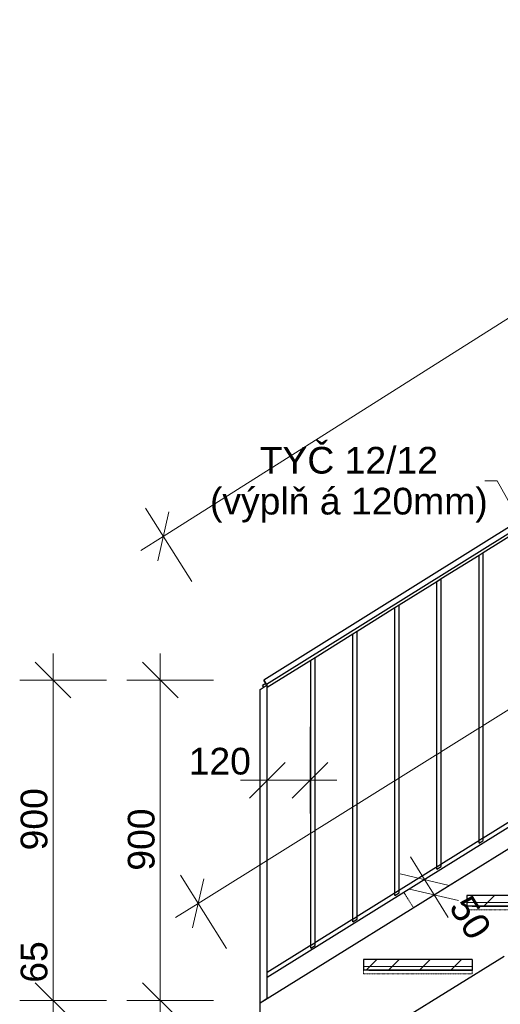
# Model space of a CAD drawing. Header units: millimetres. Extents: x -11934 to 16012, y -44210 to -5230.
# Tile 2 of 7: x 10785 to 12135, y -42718 to -39952. Entities that reach past the tile are written whole.
import ezdxf

# ---------------------------------------------------------------- set-up
doc = ezdxf.new("R2010")
doc.units = ezdxf.units.MM
doc.header["$MEASUREMENT"] = 0
doc.linetypes.add('Wipeout_Contour', pattern=[1000, 0, -1000])
doc.linetypes.add('Čerchovaná S', pattern=[3.5, 1.5, -0.85, 0.3, -0.85])
for name, color, linetype in [('A-A4_POHLED ZÁPADNÍ_1_Anotace - SP', 7, 'Continuous'), ('A-A4_POHLED ZÁPADNÍ_1_Interiér - schodiště', 7, 'Continuous'), ('A-A4_POHLED ZÁPADNÍ_1_Kóty - SP', 7, 'Continuous'), ('A-A4_POHLED ZÁPADNÍ_1_Nové_Interiér - schodiště', 7, 'Continuous'), ('A-A4_POHLED ZÁPADNÍ_1_Nové_Konstrukce – Dělicí čáry vrstev', 7, 'Continuous'), ('A-A4_POHLED ZÁPADNÍ_1_Nové_Výplně - Povrchové', 7, 'Continuous'), ('A-A4_POHLED ZÁPADNÍ_1_Nové_Výplně – Řezové', 7, 'Continuous')]:
    doc.layers.add(name, color=color, linetype=linetype)
doc.styles.add('GENEROVANÝ_STYL_1', font='txt')
doc.styles.add('GENEROVANÝ_STYL_2', font='txt')
pattern_1 = [(45, (22541.76, -43182.14), (-79.5495, 79.5495), []), (45, (22515.24, -43155.62), (-79.5495, 79.5495), [])]

# ---------------------------------------------------------------- blocks, each defined once
blk = doc.blocks.new('*X2', base_point=(10348.1, -44372))
at = {"layer": 'A-A4_POHLED ZÁPADNÍ_1_Nové_Výplně – Řezové', "color": 21, "linetype": 'Continuous', "lineweight": 20, "true_color": 0xffaaaa}
for p, q in [((11758.6, -42622), (11788.6, -42592)), ((11821.1, -42622), (11851.1, -42592)), ((11908.3, -42622), (11938.3, -42592)), ((11996.1, -42622), (12026.1, -42592))]:
    blk.add_line(p, q, dxfattribs=at)
blk = doc.blocks.new('*X3', base_point=(10348.1, -44372))
at = {"layer": 'A-A4_POHLED ZÁPADNÍ_1_Nové_Výplně – Řezové', "color": 21, "linetype": 'Continuous', "lineweight": 20, "true_color": 0xffaaaa}
for p, q in [((12089, -42442), (12119, -42412)), ((12176.1, -42442), (12206.1, -42412)), ((12239.4, -42442), (12269.4, -42412)), ((12326.5, -42442), (12345.7, -42422.8))]:
    blk.add_line(p, q, dxfattribs=at)

msp = doc.modelspace()

# ---------------------------------------------------------------- linework, layer by layer
at = {"layer": 'A-A4_POHLED ZÁPADNÍ_1_Kóty - SP', "color": 154, "linetype": 'Continuous', "lineweight": 13}
for p, q in [((11268.9, -41530), (11138.6, -41324)), ((11204.3, -41334.3), (11173.2, -41472.3)), ((11125.3, -41443.4), (11188.7, -41403.3)), ((10929.2, -41856.9), (10829.2, -41756.9)), ((10879.2, -41806.9), (10879.2, -41731.9)), ((11230.1, -41856.9), (11130.1, -41756.9)), ((11180.1, -41806.9), (11180.1, -41731.9)), ((11029.2, -41806.9), (10785.4, -41806.9)), ((10879.2, -42706.9), (10879.2, -41806.9)), ((11330.1, -41806.9), (11086.3, -41806.9)), ((11180.1, -42706.9), (11180.1, -41806.9)), ((11236.9, -42354.4), (11365.9, -42561.2)), ((11302.5, -42365.1), (11270.5, -42502.8)), ((11286.5, -42434), (11222.9, -42473.7)), ((10829.2, -42656.9), (10929.2, -42756.9)), ((11130.1, -42656.9), (11230.1, -42756.9)), ((11029.2, -42706.9), (10785.4, -42706.9)), ((10879.2, -42772), (10879.2, -42706.9)), ((11330.1, -42706.9), (11086.3, -42706.9)), ((11180.1, -43042), (11180.1, -42706.9))]:
    msp.add_line(p, q, dxfattribs=at)

# ---------------------------------------------------------------- texts
at = {"layer": 'A-A4_POHLED ZÁPADNÍ_1_Kóty - SP', "color": 154, "linetype": 'Continuous', "lineweight": 13, "insert": (11259.9, -42073.2), "char_height": 75, "width": 170.744, "attachment_point": 7, "style": 'GENEROVANÝ_STYL_2'}
msp.add_mtext('\\A1;{\\pql;\\fArial|b0|i0|c0|p38;120}', dxfattribs=at)
at = {"layer": 'A-A4_POHLED ZÁPADNÍ_1_Kóty - SP', "color": 154, "linetype": 'Continuous', "lineweight": 13, "char_height": 75, "attachment_point": 7, "rotation": 90, "style": 'GENEROVANÝ_STYL_2'}
for s, insert, width in [('\\A1;{\\pql;\\fArial|b0|i0|c0|p38;900}', (10864.2, -42285.3), 170.744), ('\\A1;{\\pql;\\fArial|b0|i0|c0|p38;900}', (11165.1, -42342.3), 170.744), ('\\A1;{\\pql;\\fArial|b0|i0|c0|p38;65}', (10864.2, -42656.9), 113.829)]:
    msp.add_mtext(s, dxfattribs=dict(at, insert=insert, width=width))

# ---------------------------------------------------------------- wipeouts: each hides what was drawn before it
at = {"color": 254, "linetype": 'Wipeout_Contour', "lineweight": 0, "ltscale": 214728.00957}
msp.add_wipeout([(11470.7, -41806.9), (11478.6, -41819.6), (13758.9, -40397), (13754.5, -40397), (13754.5, -40382)], dxfattribs=at).dxf.layer = 'A-A4_POHLED ZÁPADNÍ_1_Nové_Výplně - Povrchové'

# ---------------------------------------------------------------- next in the draw order: wipeouts: each hides what was drawn before it
at = {"color": 254, "linetype": 'Wipeout_Contour', "lineweight": 0, "ltscale": 130080.904397}
msp.add_wipeout([(11470.7, -41806.9), (11476.5, -41816.2), (11478.6, -41819.6)], dxfattribs=at).dxf.layer = 'A-A4_POHLED ZÁPADNÍ_1_Nové_Výplně - Povrchové'

# ---------------------------------------------------------------- next in the draw order: wipeouts: each hides what was drawn before it
at = {"color": 254, "linetype": 'Wipeout_Contour', "lineweight": 0, "ltscale": 3327915.67729991}
msp.add_wipeout([(11602.8, -42552.4), (11480.7, -42628.6), (11480.7, -42642.7), (13744.6, -41230.3), (13744.6, -41216.1), (13622.5, -41292.3), (13622.5, -41299.4), (13610.5, -41306.9), (13610.5, -41299.8), (13504.4, -41366), (13504.4, -41373.1), (13492.4, -41380.6), (13492.4, -41373.5), (13386.3, -41439.7), (13386.3, -41446.7), (13374.3, -41454.2), (13374.3, -41447.2), (13268.2, -41513.4), (13268.2, -41520.4), (13256.2, -41527.9), (13256.2, -41520.8), (13150.1, -41587), (13150.1, -41594.1), (13138.1, -41601.6), (13138.1, -41594.5), (13032, -41660.7), (13032, -41667.8), (13020, -41675.3), (13020, -41668.2), (12913.9, -41734.4), (12913.9, -41741.5), (12901.9, -41749), (12901.9, -41741.9), (12795.8, -41808.1), (12795.8, -41815.2), (12783.8, -41822.6), (12783.8, -41815.6), (12677.7, -41881.8), (12677.7, -41888.8), (12665.7, -41896.3), (12665.7, -41889.3), (12559.6, -41955.5), (12559.6, -41962.5), (12547.6, -41970), (12547.6, -41962.9), (12441.5, -42029.1), (12441.5, -42036.2), (12429.5, -42043.7), (12429.5, -42036.6), (12323.4, -42102.8), (12323.4, -42109.9), (12311.4, -42117.4), (12311.4, -42110.3), (12205.3, -42176.5), (12205.3, -42183.6), (12193.3, -42191.1), (12193.3, -42184), (12087.2, -42250.2), (12087.2, -42257.3), (12075.2, -42264.7), (12075.2, -42257.7), (11969.1, -42323.9), (11969.1, -42330.9), (11957.1, -42338.4), (11957.1, -42331.3), (11851, -42397.5), (11851, -42404.6), (11839, -42412.1), (11839, -42405), (11732.9, -42471.2), (11732.9, -42478.3), (11720.9, -42485.8), (11720.9, -42478.7), (11614.8, -42544.9), (11614.8, -42552), (11602.8, -42559.5)], dxfattribs=at).dxf.layer = 'A-A4_POHLED ZÁPADNÍ_1_Nové_Výplně - Povrchové'

# ---------------------------------------------------------------- next in the draw order: linework, layer by layer
at = {"layer": 'A-A4_POHLED ZÁPADNÍ_1_Kóty - SP', "color": 154, "linetype": 'Continuous', "lineweight": 13}
for p, q in [((11922.3, -42367.2), (11882.7, -42303.5)), ((12017.7, -42426.2), (11880, -42394)), ((11948.9, -42410.1), (11922.3, -42367.2)), ((11988.4, -42473.8), (11948.9, -42410.1))]:
    msp.add_line(p, q, dxfattribs=at)

# ---------------------------------------------------------------- next in the draw order: wipeouts: each hides what was drawn before it
at = {"color": 254, "linetype": 'Wipeout_Contour', "lineweight": 0, "ltscale": 174261.512096}
msp.add_wipeout([(12075.2, -42264.7), (12087.2, -42257.3), (12087.2, -41448.5), (12075.2, -41455.9)], dxfattribs=at).dxf.layer = 'A-A4_POHLED ZÁPADNÍ_1_Nové_Výplně - Povrchové'
at = {"color": 254, "linetype": 'Wipeout_Contour', "lineweight": 0, "ltscale": 174414.488681}
msp.add_wipeout([(11957.1, -42338.4), (11969.1, -42330.9), (11969.1, -41522.1), (11957.1, -41529.6)], dxfattribs=at).dxf.layer = 'A-A4_POHLED ZÁPADNÍ_1_Nové_Výplně - Povrchové'
at = {"color": 254, "linetype": 'Wipeout_Contour', "lineweight": 0, "ltscale": 174569.107294}
msp.add_wipeout([(11839, -42412.1), (11851, -42404.6), (11851, -41595.8), (11839, -41603.3)], dxfattribs=at).dxf.layer = 'A-A4_POHLED ZÁPADNÍ_1_Nové_Výplně - Povrchové'
at = {"color": 254, "linetype": 'Wipeout_Contour', "lineweight": 0, "ltscale": 174725.363576}
msp.add_wipeout([(11720.9, -42485.8), (11732.9, -42478.3), (11732.9, -41669.5), (11720.9, -41677)], dxfattribs=at).dxf.layer = 'A-A4_POHLED ZÁPADNÍ_1_Nové_Výplně - Povrchové'
at = {"color": 254, "linetype": 'Wipeout_Contour', "lineweight": 0, "ltscale": 174883.253138}
msp.add_wipeout([(11602.8, -42559.5), (11614.8, -42552), (11614.8, -41743.2), (11602.8, -41750.7)], dxfattribs=at).dxf.layer = 'A-A4_POHLED ZÁPADNÍ_1_Nové_Výplně - Povrchové'
at = {"color": 254, "linetype": 'Wipeout_Contour', "lineweight": 0, "ltscale": 219407.462723}
msp.add_wipeout([(11480.7, -41820.6), (11460.7, -41833.1), (11460.7, -42713.1), (11462.4, -42712), (11480.7, -42700.6)], dxfattribs=at).dxf.layer = 'A-A4_POHLED ZÁPADNÍ_1_Nové_Výplně - Povrchové'
at = {"color": 254, "linetype": 'Wipeout_Contour', "lineweight": 0, "ltscale": 176578.26293}
msp.add_wipeout([(12040.7, -42442), (12345.7, -42442), (12345.7, -42412), (12040.7, -42412)], dxfattribs=at).dxf.layer = 'A-A4_POHLED ZÁPADNÍ_1_Nové_Výplně – Řezové'
at = {"color": 254, "linetype": 'Wipeout_Contour', "lineweight": 0, "ltscale": 176954.726017}
msp.add_wipeout([(11750.7, -42622), (12055.7, -42622), (12055.7, -42592), (11750.7, -42592)], dxfattribs=at).dxf.layer = 'A-A4_POHLED ZÁPADNÍ_1_Nové_Výplně – Řezové'

# ---------------------------------------------------------------- next in the draw order: linework, layer by layer
at = {"layer": 'A-A4_POHLED ZÁPADNÍ_1_Interiér - schodiště', "color": 255, "linetype": 'Čerchovaná S', "lineweight": 0}
msp.add_line((11890.9, -42446.1), (11864.3, -42403.3), dxfattribs=at)
at = {"layer": 'A-A4_POHLED ZÁPADNÍ_1_Interiér - schodiště', "color": 151, "linetype": 'Continuous', "lineweight": 13, "true_color": 0x80c2ff}
for p, q in [((12040.7, -42431.8), (12040.7, -42442)), ((11750.7, -42611.8), (11750.7, -42622))]:
    msp.add_line(p, q, dxfattribs=at)
at = {"layer": 'A-A4_POHLED ZÁPADNÍ_1_Interiér - schodiště', "color": 151, "linetype": 'Čerchovaná S', "lineweight": 13, "true_color": 0x80c2ff}
for p, q in [((12040.7, -42442), (12040.7, -42452.1)), ((11750.7, -42622), (11750.7, -42632.1))]:
    msp.add_line(p, q, dxfattribs=at)
at = {"layer": 'A-A4_POHLED ZÁPADNÍ_1_Kóty - SP', "color": 154, "linetype": 'Continuous', "lineweight": 13}
for p, q in [((11480.7, -42181.9), (11480.7, -41938.2)), ((11600.8, -42181.9), (11600.8, -41938.2)), ((11530.7, -42038.2), (11430.7, -42138.2)), ((11550.8, -42138.2), (11650.8, -42038.2)), ((11405.7, -42088.2), (11480.7, -42088.2)), ((11480.7, -42088.2), (11600.8, -42088.2)), ((11600.8, -42088.2), (11675.8, -42088.2)), ((12001.9, -42317.8), (11794.8, -42446.3)), ((12028.5, -42360.7), (11821.4, -42489.2)), ((11853.4, -42351.1), (11991.1, -42383.4))]:
    msp.add_line(p, q, dxfattribs=at)
at = {"layer": 'A-A4_POHLED ZÁPADNÍ_1_Nové_Interiér - schodiště', "color": 1, "linetype": 'Continuous', "lineweight": 25}
for p, q in [((12014.3, -42369.5), (12304.3, -42189.5)), ((12087.2, -42257.3), (12087.2, -42250.2)), ((12075.2, -42264.7), (12087.2, -42257.3)), ((11957.1, -42338.4), (11969.1, -42330.9)), ((11969.1, -42330.9), (11969.1, -42323.9)), ((11724.3, -42549.5), (12014.3, -42369.5)), ((11839, -42412.1), (11851, -42404.6)), ((11851, -42404.6), (11851, -42397.5)), ((12040.7, -42412), (12040.7, -42442)), ((12345.7, -42412), (12040.7, -42412)), ((11732.9, -42478.3), (11732.9, -42471.2)), ((11720.9, -42485.8), (11732.9, -42478.3)), ((11460.7, -42713.1), (11724.3, -42549.5)), ((11602.8, -42559.5), (11614.8, -42552)), ((11614.8, -42552), (11614.8, -42544.9)), ((11750.7, -42592), (11750.7, -42622)), ((12055.7, -42592), (11750.7, -42592)), ((11460.7, -42772), (11460.7, -42713.1)), ((11462.4, -42712), (11480.7, -42700.6))]:
    msp.add_line(p, q, dxfattribs=at)

# ---------------------------------------------------------------- next in the draw order: block references
at = {"layer": 'A-A4_POHLED ZÁPADNÍ_1_Interiér - schodiště', "color": 9, "linetype": 'Continuous', "lineweight": 13}
for name in ['*X3', '*X2']:
    msp.add_blockref(name, (10348.1, -44372), dxfattribs=at)

# ---------------------------------------------------------------- next in the draw order: wipeouts: each hides what was drawn before it
at = {"color": 254, "linetype": 'Wipeout_Contour', "lineweight": 0, "ltscale": 3571566.342677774}
msp.add_wipeout([(11467.5, -41821.8), (11470.7, -41826.9), (11479.7, -41821.3), (11480.7, -41820.6), (11480.7, -41827.7), (11602.8, -41751.5), (11602.8, -41750.7), (11614.8, -41743.2), (11614.8, -41744.1), (11720.9, -41677.9), (11720.9, -41677), (11732.9, -41669.5), (11732.9, -41670.4), (11839, -41604.2), (11839, -41603.3), (11851, -41595.8), (11851, -41596.7), (11957.1, -41530.5), (11957.1, -41529.6), (11969.1, -41522.1), (11969.1, -41523), (12075.2, -41456.8), (12075.2, -41455.9), (12087.2, -41448.5), (12087.2, -41449.3), (12193.3, -41383.1), (12193.3, -41382.3), (12205.3, -41374.8), (12205.3, -41375.6), (12311.4, -41309.4), (12311.4, -41308.6), (12323.4, -41301.1), (12323.4, -41302), (12429.5, -41235.8), (12429.5, -41234.9), (12441.5, -41227.4), (12441.5, -41228.3), (12547.6, -41162.1), (12547.6, -41161.2), (12559.6, -41153.7), (12559.6, -41154.6), (12665.7, -41088.4), (12665.7, -41087.5), (12677.7, -41080), (12677.7, -41080.9), (12783.8, -41014.7), (12783.8, -41013.9), (12795.8, -41006.4), (12795.8, -41007.2), (12901.9, -40941), (12901.9, -40940.2), (12913.9, -40932.7), (12913.9, -40933.5), (13020, -40867.4), (13020, -40866.5), (13032, -40859), (13032, -40859.9), (13138.1, -40793.7), (13138.1, -40792.8), (13150.1, -40785.3), (13150.1, -40786.2), (13256.2, -40720), (13256.2, -40719.1), (13268.2, -40711.6), (13268.2, -40712.5), (13374.3, -40646.3), (13374.3, -40645.4), (13386.3, -40638), (13386.3, -40638.8), (13492.4, -40572.6), (13492.4, -40571.8), (13504.4, -40564.3), (13504.4, -40565.1), (13610.5, -40498.9), (13610.5, -40498.1), (13622.5, -40490.6), (13622.5, -40491.5), (13744.6, -40415.3), (13744.6, -40408.2), (13754.6, -40402), (13753.5, -40400.3), (11478.6, -41819.6), (11476.5, -41816.2)], dxfattribs=at).dxf.layer = 'A-A4_POHLED ZÁPADNÍ_1_Nové_Výplně - Povrchové'

# ---------------------------------------------------------------- next in the draw order: linework, layer by layer
at = {"layer": 'A-A4_POHLED ZÁPADNÍ_1_Anotace - SP', "color": 154, "linetype": 'Continuous', "lineweight": 13}
for p, q in [((12126, -41247.4), (12092, -41247.4)), ((12199.3, -41378.5), (12126, -41247.4))]:
    msp.add_line(p, q, dxfattribs=at)
at = {"layer": 'A-A4_POHLED ZÁPADNÍ_1_Kóty - SP', "color": 154, "linetype": 'Continuous', "lineweight": 13}
msp.add_line((11188.7, -41403.3), (13482.6, -39952.1), dxfattribs=at)
at = {"layer": 'A-A4_POHLED ZÁPADNÍ_1_Nové_Interiér - schodiště', "color": 1, "linetype": 'Continuous', "lineweight": 25}
for p, q in [((13754.5, -40382), (11470.7, -41806.9)), ((13754.6, -40382), (11470.7, -41806.9)), ((13758.9, -40397), (11478.6, -41819.6)), ((12193.3, -41383.1), (12087.2, -41449.3)), ((12075.2, -41455.9), (12087.2, -41448.5)), ((12087.2, -41449.3), (12075.2, -41456.8)), ((12087.2, -41449.3), (12087.2, -41448.5)), ((12087.2, -42250.2), (12087.2, -41449.3)), ((12075.2, -41456.8), (11969.1, -41523)), ((12075.2, -42264.7), (12075.2, -41455.9)), ((12075.2, -42257.7), (12075.2, -41456.8)), ((11957.1, -41530.5), (11851, -41596.7)), ((11957.1, -41529.6), (11969.1, -41522.1)), ((11969.1, -41523), (11957.1, -41530.5)), ((11957.1, -42338.4), (11957.1, -41529.6)), ((11957.1, -42331.3), (11957.1, -41530.5)), ((11969.1, -41523), (11969.1, -41522.1)), ((11969.1, -42323.9), (11969.1, -41523)), ((11839, -41604.2), (11732.9, -41670.4)), ((11839, -41603.3), (11851, -41595.8)), ((11851, -41596.7), (11839, -41604.2)), ((11839, -42412.1), (11839, -41603.3)), ((11839, -42405), (11839, -41604.2)), ((11851, -41596.7), (11851, -41595.8)), ((11851, -42397.5), (11851, -41596.7)), ((11720.9, -41677), (11732.9, -41669.5)), ((11732.9, -41670.4), (11720.9, -41677.9)), ((11732.9, -41670.4), (11732.9, -41669.5)), ((11732.9, -42471.2), (11732.9, -41670.4)), ((11720.9, -41677.9), (11614.8, -41744.1)), ((11720.9, -42485.8), (11720.9, -41677)), ((11720.9, -42478.7), (11720.9, -41677.9)), ((11602.8, -41751.5), (11480.7, -41827.7)), ((11602.8, -41750.7), (11614.8, -41743.2)), ((11614.8, -41744.1), (11602.8, -41751.5)), ((11602.8, -42559.5), (11602.8, -41750.7)), ((11602.8, -42552.4), (11602.8, -41751.5)), ((11614.8, -41744.1), (11614.8, -41743.2)), ((11614.8, -42544.9), (11614.8, -41744.1)), ((11470.7, -41806.9), (11476.5, -41816.2)), ((11478.6, -41819.6), (11470.7, -41806.9)), ((11470.7, -41806.9), (11470.7, -41806.9)), ((11460.7, -41833.1), (11480.7, -41820.6)), ((11460.7, -41833.1), (11460.7, -41833.1)), ((11460.7, -42713.1), (11460.7, -41833.1)), ((11460.7, -42713.1), (11460.7, -41833.1)), ((11476.5, -41816.2), (11467.5, -41821.8)), ((11470.7, -41826.9), (11467.5, -41821.8)), ((11467.5, -41821.8), (11467.5, -41821.8)), ((11478.6, -41819.6), (11478.6, -41819.6)), ((11480.7, -42700.6), (11480.7, -41820.6))]:
    msp.add_line(p, q, dxfattribs=at)

# ---------------------------------------------------------------- next in the draw order: texts
at = {"layer": 'A-A4_POHLED ZÁPADNÍ_1_Anotace - SP', "color": 154, "linetype": 'Continuous', "lineweight": 13, "insert": (11709.7, -41258.2), "char_height": 75, "attachment_point": 5, "line_spacing_factor": 0.918698, "style": 'GENEROVANÝ_STYL_1'}
msp.add_mtext('\\A1;{\\pqc;\\fArial|b0|i0|c238|p38;TYČ 12/12\\P\\pqc;\\fArial|b0|i0|c238|p38;(výplň á 1\\fArial|b0|i0|c238|p38;2\\fArial|b0|i0|c238|p38;0mm)}', dxfattribs=at)

# ---------------------------------------------------------------- next in the draw order: wipeouts: each hides what was drawn before it
at = {"color": 254, "linetype": 'Wipeout_Contour', "lineweight": 0, "ltscale": 176646.263898}
msp.add_wipeout([(12055.9, -42443), (12345.9, -42443), (12345.9, -42442), (12055.9, -42442)], dxfattribs=at).dxf.layer = 'A-A4_POHLED ZÁPADNÍ_1_Nové_Výplně – Řezové'
at = {"color": 254, "linetype": 'Wipeout_Contour', "lineweight": 0, "ltscale": 177022.632368}
msp.add_wipeout([(11765.9, -42623), (12055.9, -42623), (12055.9, -42622), (11765.9, -42622)], dxfattribs=at).dxf.layer = 'A-A4_POHLED ZÁPADNÍ_1_Nové_Výplně – Řezové'

# ---------------------------------------------------------------- next in the draw order: hatches: boundary and pattern name
at = {"layer": 'A-A4_POHLED ZÁPADNÍ_1_Nové_Výplně – Řezové', "linetype": 'Continuous', "lineweight": 20, "true_color": 0xffaaaa}
h = msp.add_hatch(dxfattribs=at)
h.set_pattern_fill('Kov___ocel_0001', color=21, style=0, pattern_type=2)
h.set_pattern_definition(pattern_1)
h.paths.add_polyline_path([(12055.9, -42443), (12345.9, -42443), (12345.9, -42442), (12055.9, -42442)])
h = msp.add_hatch(dxfattribs=at)
h.set_pattern_fill('Kov___ocel_0001', color=21, style=0, pattern_type=2)
h.set_pattern_definition(pattern_1)
h.paths.add_polyline_path([(11765.9, -42623), (12055.9, -42623), (12055.9, -42622), (11765.9, -42622)])

# ---------------------------------------------------------------- next in the draw order: linework, layer by layer
at = {"layer": 'A-A4_POHLED ZÁPADNÍ_1_Interiér - schodiště', "color": 151, "linetype": 'Continuous', "lineweight": 13, "true_color": 0x80c2ff}
for p, q in [((12345.7, -42431.8), (12040.7, -42431.8)), ((12040.7, -42442), (12345.7, -42442)), ((12055.7, -42611.8), (11750.7, -42611.8)), ((12055.7, -42622), (12055.7, -42611.8)), ((11750.7, -42622), (12055.7, -42622))]:
    msp.add_line(p, q, dxfattribs=at)
at = {"layer": 'A-A4_POHLED ZÁPADNÍ_1_Interiér - schodiště', "color": 151, "linetype": 'Čerchovaná S', "lineweight": 13, "true_color": 0x80c2ff}
for p, q in [((12345.7, -42442), (12040.7, -42442)), ((12040.7, -42452.1), (12345.7, -42452.1)), ((12055.7, -42622), (11750.7, -42622)), ((11750.7, -42632.1), (12055.7, -42632.1)), ((12055.7, -42632.1), (12055.7, -42622))]:
    msp.add_line(p, q, dxfattribs=at)
at = {"layer": 'A-A4_POHLED ZÁPADNÍ_1_Kóty - SP', "color": 154, "linetype": 'Continuous', "lineweight": 13}
msp.add_line((13588.9, -40997.5), (11286.5, -42434), dxfattribs=at)
at = {"layer": 'A-A4_POHLED ZÁPADNÍ_1_Nové_Interiér - schodiště', "color": 1, "linetype": 'Continuous', "lineweight": 25}
for p, q in [((13744.6, -41216.1), (11480.7, -42628.6)), ((13744.6, -41230.3), (11480.7, -42642.7)), ((12055.9, -42442), (12040.7, -42442)), ((12055.9, -42442), (12055.9, -42443)), ((12345.9, -42443), (12055.9, -42443)), ((11856.1, -42761.9), (12146.1, -42581.9)), ((12055.7, -42592), (12055.7, -42622)), ((11765.9, -42622), (11750.7, -42622)), ((11765.9, -42622), (11765.9, -42623)), ((12055.9, -42623), (11765.9, -42623)), ((12055.9, -42622), (12055.7, -42622)), ((12055.7, -42622), (12055.9, -42623))]:
    msp.add_line(p, q, dxfattribs=at)
at = {"layer": 'A-A4_POHLED ZÁPADNÍ_1_Nové_Konstrukce – Dělicí čáry vrstev', "color": 1, "linetype": 'Continuous', "lineweight": 25}
for p, q in [((12345.7, -42442), (12055.9, -42442)), ((12055.7, -42622), (11765.9, -42622))]:
    msp.add_line(p, q, dxfattribs=at)

# ---------------------------------------------------------------- next in the draw order: texts
at = {"layer": 'A-A4_POHLED ZÁPADNÍ_1_Kóty - SP', "color": 154, "linetype": 'Continuous', "lineweight": 13, "insert": (11988, -42444.7), "char_height": 75, "width": 113.829, "attachment_point": 7, "rotation": 301.8274, "style": 'GENEROVANÝ_STYL_2'}
msp.add_mtext('\\A1;{\\pql;\\fArial|b0|i0|c0|p38;50}', dxfattribs=at)

doc.saveas('drawing.dxf')
